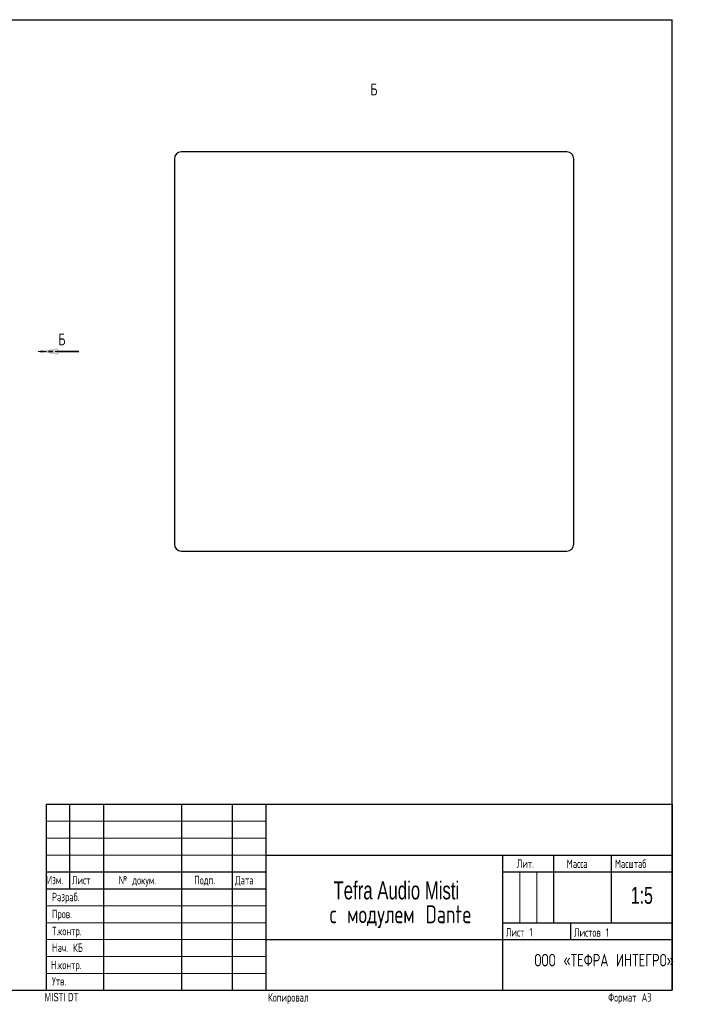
# Model space of a CAD drawing. Header units: millimetres. Extents: x 8 to 424, y 1 to 292.
# Tile 8 of 8: x 222 to 424, y 1 to 292. Entities that reach past the tile are written whole.
import ezdxf

# ---------------------------------------------------------------- set-up
doc = ezdxf.new("R2010")
doc.units = ezdxf.units.MM
doc.linetypes.add('HIDDEN', pattern=[1.905, 1.27, -0.635])
doc.linetypes.add('PHANTOM', pattern=[12.7, 6.35, -1.27, 1.27, -1.27, 1.27, -1.27])
doc.styles.add('SLDTEXTSTYLE0', font='TXT', dxfattribs={"width": 0.7, "bigfont": 'bigfont'})
doc.styles.add('SLDTEXTSTYLE1', font='TXT', dxfattribs={"width": 0.7})

# ---------------------------------------------------------------- blocks, each defined once
blk = doc.blocks.new('SW_PROJECTIONARROW_0')
at = {"color": 0, "linetype": 'HIDDEN', "lineweight": 18}
blk.add_line((239.66, 193.89), (227.66, 193.89), dxfattribs=at)
blk.add_line((239.66, 193.89), (227.66, 193.89), dxfattribs=at)
at = {"color": 0, "linetype": 'PHANTOM', "lineweight": 35}
blk.add_line((239.66, 193.89), (227.66, 193.89), dxfattribs=at)
at = {"color": 0, "linetype": 'Continuous', "lineweight": 25}
blk.add_solid([(227.66, 193.89), (233.66, 192.89), (233.66, 194.89)], dxfattribs=at)
blk.add_solid([(227.66, 193.89), (233.66, 192.89), (233.66, 194.89)], dxfattribs=at)
at = {"color": 0, "linetype": 'Continuous', "lineweight": 25, "insert": (233.66, 199.21), "char_height": 3.5, "attachment_point": 1, "style": 'SLDTEXTSTYLE0'}
blk.add_mtext('Б', dxfattribs=at)
blk.add_mtext('Б', dxfattribs=at)

msp = doc.modelspace()

# ---------------------------------------------------------------- linework, layer by layer
at = {"color": 7, "linetype": 'Continuous', "lineweight": 25}
for p, q in [((20, 292), (415, 292)), ((415, 5), (415, 292)), ((267.9527, 250.8895), (267.9527, 136.8895)), ((383.9527, 252.8895), (269.9527, 252.8895)), ((385.9527, 136.8895), (385.9527, 250.8895)), ((269.9527, 134.8895), (383.9527, 134.8895)), ((230, 60), (415, 60)), ((230, 60), (230, 5)), ((237, 35), (237, 60)), ((247, 60), (247, 5)), ((270, 60), (270, 5)), ((285, 60), (285, 5)), ((295, 60), (295, 5)), ((415, 60), (415, 5)), ((295, 45), (415, 45)), ((365, 5), (365, 45)), ((380, 45), (380, 25)), ((397, 45), (397, 25)), ((230, 40), (295, 40)), ((365, 40), (415, 40)), ((230, 35), (295, 35)), ((365, 25), (415, 25)), ((385, 25), (385, 20)), ((295, 20), (415, 20)), ((20, 5), (415, 5)), ((230, 5), (415, 5))]:
    msp.add_line(p, q, dxfattribs=at)
at = {"color": 7, "linetype": 'Continuous', "lineweight": 18}
for p, q in [((230, 55), (295, 55)), ((230, 50), (295, 50)), ((230, 45), (295, 45)), ((370, 40), (370, 25)), ((375, 40), (375, 25)), ((230, 30), (295, 30)), ((230, 25), (295, 25)), ((230, 20), (295, 20)), ((230, 15), (295, 15)), ((230, 10), (295, 10))]:
    msp.add_line(p, q, dxfattribs=at)
at = {"color": 7, "linetype": 'Continuous', "lineweight": 25}
for centre, start, end in [((269.9527, 250.8895), 90, 180), ((383.9527, 250.8895), 0, 90), ((269.9527, 136.8895), 180, 270), ((383.9527, 136.8895), 270, 0)]:
    msp.add_arc(centre, 2, start, end, dxfattribs=at)

# ---------------------------------------------------------------- block references
msp.add_blockref('SW_PROJECTIONARROW_0', (0, 0), dxfattribs=at)

# ---------------------------------------------------------------- texts
at = {"color": 7, "linetype": 'Continuous', "lineweight": 18, "insert": (326.9199, 273.0962), "char_height": 3.5, "attachment_point": 2, "style": 'SLDTEXTSTYLE0'}
msp.add_mtext('Б', dxfattribs=at)
at = {"color": 7, "linetype": 'Continuous', "lineweight": 0}
for s, insert, char_height, attachment_point, style in [('Лит.', (369.0746, 43.7), 2.5, 1, 'SLDTEXTSTYLE0'), ('Масса', (383.8682, 43.6722), 2.5, 1, 'SLDTEXTSTYLE0'), ('Масштаб', (398.1014, 43.6773), 2.5, 1, 'SLDTEXTSTYLE0'), ('Изм.', (230.2295, 38.8735), 2.5, 1, 'SLDTEXTSTYLE0'), ('Лист', (237.639, 38.8341), 2.5, 1, 'SLDTEXTSTYLE0'), ('№ докум.', (251.5112, 38.8134), 2.5, 1, 'SLDTEXTSTYLE0'), ('Подп.', (273.8, 38.8415), 2.5, 1, 'SLDTEXTSTYLE0'), ('Дата', (285.8758, 38.8206), 2.5, 1, 'SLDTEXTSTYLE0'), ('Tefra Audio Misti', (333.5305, 37.1877), 5.291667, 2, 'SLDTEXTSTYLE1'), ('1:5', (406.0745, 35.5815), 5, 2, 'SLDTEXTSTYLE1'), ('Разраб.', (231.7356, 33.8405), 2.5, 1, 'SLDTEXTSTYLE0'), ('с модулем Dante', (334.7897, 30.1321), 5.291667, 2, 'SLDTEXTSTYLE0'), ('Пров.', (231.7643, 28.8176), 2.5, 1, 'SLDTEXTSTYLE0'), ('Т.контр.', (231.7725, 23.7757), 2.5, 1, 'SLDTEXTSTYLE0'), ('Лист 1', (365.8602, 23.4099), 2.5, 1, 'SLDTEXTSTYLE0'), ('Листов 1', (386.004, 23.3618), 2.5, 1, 'SLDTEXTSTYLE0'), ('Нач. КБ', (231.788, 18.8711), 2.5, 1, 'SLDTEXTSTYLE0'), ('ООО «ТЕФРА ИНТЕГРО»', (394.9379, 15.7736), 3.704167, 2, 'SLDTEXTSTYLE0'), ('Н.контр.', (231.4265, 13.7546), 2.5, 1, 'SLDTEXTSTYLE0'), ('Утв.', (231.7695, 8.949), 2.5, 1, 'SLDTEXTSTYLE0'), ('MISTI DT', (229.566, 4.246), 2.5, 1, 'SLDTEXTSTYLE1'), ('Копировал', (295.6171, 4.1484), 2.5, 1, 'SLDTEXTSTYLE0'), ('Формат А3', (396.1047, 4.1484), 2.5, 1, 'SLDTEXTSTYLE0')]:
    msp.add_mtext(s, dxfattribs=dict(at, insert=insert, char_height=char_height, attachment_point=attachment_point, style=style))

doc.saveas('drawing.dxf')
